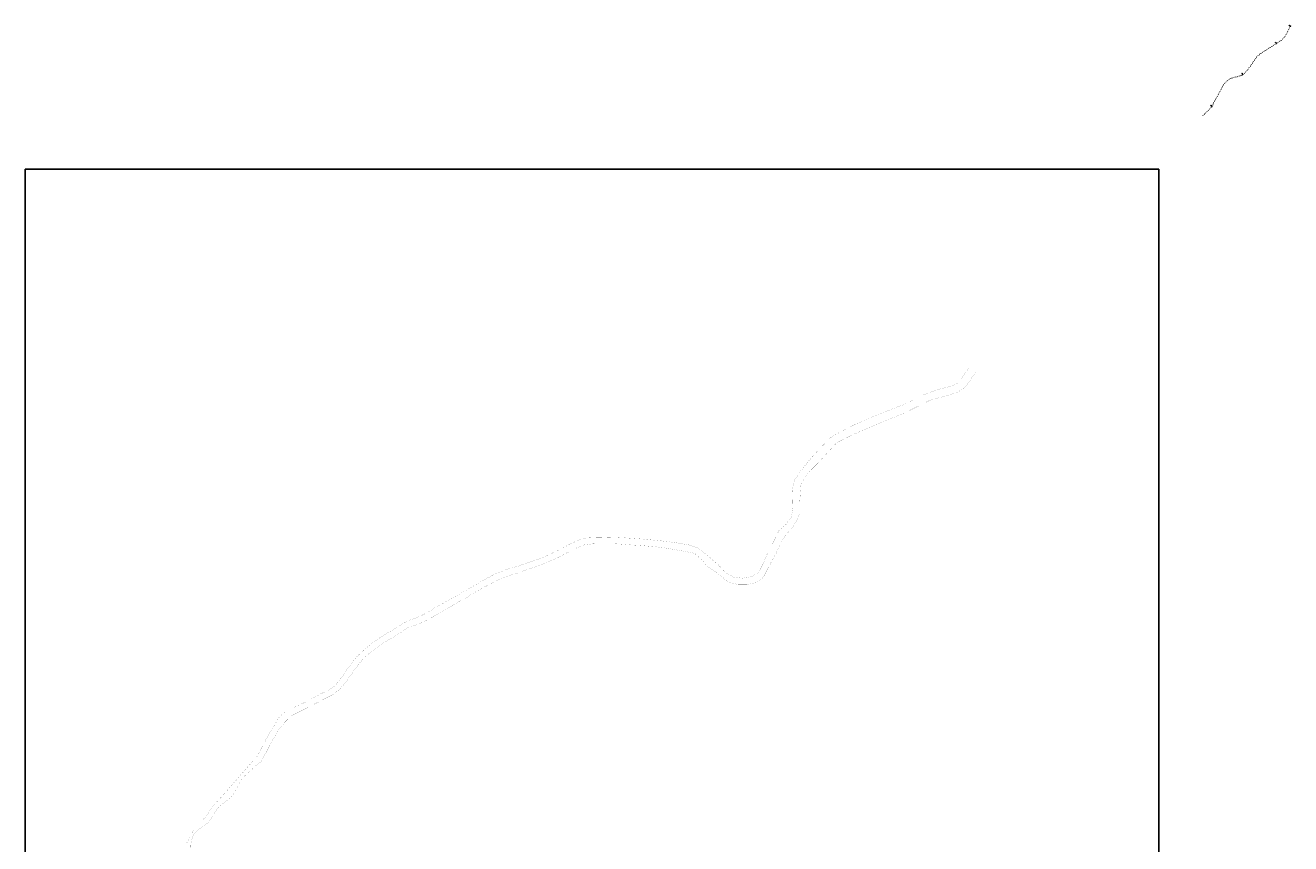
# Model space of a CAD drawing. Header units: millimetres. Extents: x 0 to 796729, y 0 to 9016813.
# Tile 17 of 17: x 768115 to 781699, y 9003092 to 9011872. Entities that reach past the tile are written whole.
import ezdxf

# ---------------------------------------------------------------- set-up
doc = ezdxf.new("R2010")
doc.units = ezdxf.units.MM
for name, color, linetype in [('Estacas', 7, 'Continuous'), ('Faja Marginal', 190, 'Continuous'), ('Leyenda', 7, 'Continuous'), ('Progresiva', 7, 'Continuous')]:
    doc.layers.add(name, color=color, linetype=linetype)
doc.styles.add('ROMANS', font='romans.shx', dxfattribs={"width": 0.75, "bigfont": 'bigfont.shx'})
picture_1 = doc.add_image_def('image1.ecw', size_in_pixel=(287180, 487828))

msp = doc.modelspace()

# ---------------------------------------------------------------- linework, layer by layer
at = {"layer": 'Estacas', "linetype": 'Continuous', "lineweight": 25}
for p, q in [((781660, 9011788), (781656.4, 9011789.8)), ((781669.2, 9011805.7), (781665.7, 9011807.6)), ((781678.4, 9011823.5), (781674.9, 9011825.3)), ((781687.7, 9011841.2), (781684.1, 9011843)), ((781696.9, 9011858.9), (781693.4, 9011860.8)), ((781699.1, 9011863), (781695.5, 9011864.9)), ((781513.9, 9011655.8), (781511.7, 9011659.2)), ((781530.7, 9011666.6), (781528.6, 9011670)), ((781547.6, 9011677.4), (781545.4, 9011680.8)), ((781564.4, 9011688.3), (781562.2, 9011691.6)), ((781581.2, 9011699.1), (781579, 9011702.4)), ((781598, 9011710), (781595.8, 9011713.3)), ((781614.1, 9011722.3), (781611.4, 9011725.3)), ((781628.4, 9011736.7), (781625.3, 9011739.3)), ((781640.6, 9011752.8), (781637.3, 9011754.9)), ((781650.7, 9011770.2), (781647.2, 9011772.1)), ((781324.2, 9011513), (781320.9, 9011515.3)), ((781336.1, 9011529), (781332.9, 9011531.4)), ((781349.2, 9011543.8), (781346.3, 9011546.6)), ((781363.6, 9011557.2), (781361.1, 9011560.3)), ((781379.5, 9011569.1), (781377.2, 9011572.4)), ((781396.2, 9011580.1), (781394, 9011583.4)), ((781413, 9011590.9), (781410.8, 9011594.2)), ((781429.8, 9011601.7), (781427.6, 9011605.1)), ((781446.6, 9011612.5), (781444.5, 9011615.9)), ((781463.5, 9011623.3), (781461.3, 9011626.7)), ((781480.3, 9011634.2), (781478.1, 9011637.5)), ((781497.1, 9011645), (781494.9, 9011648.3)), ((781230.6, 9011383.1), (781227.5, 9011385.5)), ((781242.6, 9011399.2), (781239.3, 9011401.6)), ((781254.2, 9011415.5), (781251, 9011417.8)), ((781265.9, 9011431.7), (781262.6, 9011434.1)), ((781277.5, 9011448), (781274.3, 9011450.3)), ((781289.2, 9011464.2), (781285.9, 9011466.6)), ((781300.9, 9011480.5), (781297.6, 9011482.8)), ((781312.5, 9011496.7), (781309.3, 9011499.1)), ((780992.6, 9011247.7), (780989.5, 9011250.3)), ((781006, 9011262.2), (781003.2, 9011265.1)), ((781020.9, 9011275.3), (781018.3, 9011278.4)), ((781036.9, 9011286.8), (781034.8, 9011290.2)), ((781054, 9011296.8), (781052.2, 9011300.4)), ((781072.1, 9011304.9), (781070.6, 9011308.6)), ((781090.9, 9011311.1), (781089.8, 9011315)), ((781110.2, 9011315.6), (781109.5, 9011319.6)), ((781129.9, 9011319.5), (781129, 9011323.4)), ((781149.3, 9011325.2), (781147.9, 9011329)), ((781168, 9011333), (781166.2, 9011336.6)), ((781185.6, 9011342.8), (781183.5, 9011346.2)), ((781202, 9011354.5), (781199.6, 9011357.7)), ((781217.1, 9011368), (781214.3, 9011370.9)), ((780913.5, 9011109.4), (780909.9, 9011111.2)), ((780922.9, 9011127), (780919.4, 9011128.9)), ((780932.4, 9011144.6), (780928.9, 9011146.5)), ((780941.9, 9011162.2), (780938.4, 9011164.1)), ((780951.4, 9011179.8), (780947.8, 9011181.7)), ((780960.8, 9011197.4), (780957.3, 9011199.3)), ((780970.3, 9011215), (780966.8, 9011217)), ((780980.7, 9011231.9), (780977.3, 9011234.1)), ((780831.5, 9010971.9), (780828.5, 9010974.6)), ((780844.6, 9010987.2), (780841.5, 9010989.6)), ((780856.1, 9011003.8), (780852.8, 9011005.9)), ((780866.1, 9011021.3), (780862.6, 9011023.2)), ((780875.6, 9011038.9), (780872.1, 9011040.8)), ((780885.1, 9011056.5), (780881.5, 9011058.4)), ((780894.5, 9011074.1), (780891, 9011076)), ((780904, 9011091.7), (780900.5, 9011093.6)), ((780758.3, 9010903.6), (780755.6, 9010906.5)), ((780773, 9010917.2), (780770.2, 9010920.1)), ((780787.6, 9010930.7), (780784.9, 9010933.7)), ((780802.3, 9010944.3), (780799.6, 9010947.3)), ((780817, 9010957.9), (780814.3, 9010960.8))]:
    msp.add_line(p, q, dxfattribs=at)
at = {"layer": 'Faja Marginal', "const_width": 0.8}
for points in [[(769840, 9003086), (769891, 9003176), (769928, 9003254), (770035, 9003362), (770151, 9003519), (770286, 9003667), (770417, 9003818), (770549, 9003969), (770592.7, 9004010.2), (770640.6, 9004097.3), (770686.2, 9004186.2), (770734.8, 9004273.5), (770787.4, 9004358.3), (770835.8, 9004445.7), (770910.3, 9004510.5), (770999.5, 9004554.8), (771090.4, 9004595.9), (771180, 9004639.9), (771265.9, 9004690), (771355.9, 9004733), (771438.7, 9004787), (771501.8, 9004864.3), (771559.1, 9004946.2), (771616.7, 9005027.4), (771680.3, 9005104.4), (771753.1, 9005171.7), (771829.7, 9005235.3), (771910.1, 9005294.4), (771994.8, 9005347.3), (772081.3, 9005396.8), (772163.6, 9005453.2), (772253, 9005495.2), (772346.9, 9005528.8), (772435.3, 9005574.9), (772519.7, 9005627.4), (772607.6, 9005674.5), (772694.7, 9005723.3), (772780.8, 9005773.9), (772867.2, 9005823.2), (772954, 9005872.1), (773040.5, 9005921.9), (773127.9, 9005970.4), (773218.9, 9006011), (773312.8, 9006043.5), (773408.8, 9006070.7), (773502.8, 9006104.2), (773597.6, 9006135.3), (773690.7, 9006171.4), (773781, 9006213.9), (773871.3, 9006256.1), (773958.4, 9006304.9), (774048.9, 9006346.2), (774144.2, 9006375.6), (774243.8, 9006380.4), (774343.7, 9006381.4), (774443.5, 9006379.3), (774543.2, 9006374), (774642.8, 9006367.2), (774742.4, 9006360.5), (774841.7, 9006350.5), (774941, 9006341), (775039.8, 9006329.5), (775138.6, 9006315.5), (775236.9, 9006297.7), (775331.3, 9006266.4), (775411.6, 9006207.2), (775486.9, 9006141.7), (775561.9, 9006075.8), (775629.4, 9006002.2), (775714.6, 9005952.7), (775813.3, 9005940.8), (775911.8, 9005956.1), (775989.5, 9006006.4), (776035, 9006095.4), (776073.8, 9006187.4), (776118.7, 9006275.6), (776164, 9006364.6), (776207, 9006454.6), (776282.3, 9006519), (776339.9, 9006600.1), (776355.7, 9006698.1), (776353.8, 9006798.1), (776350, 9006898), (776373.7, 9006992.9), (776427.6, 9007076.3), (776490.2, 9007154), (776552.6, 9007231.9), (776620.5, 9007305.2), (776689.6, 9007377.3), (776758.7, 9007449.5), (776845.1, 9007498.5), (776933.5, 9007545), (777022.3, 9007590.6), (777114.3, 9007629.6), (777206.1, 9007668.9), (777298.5, 9007706.6), (777391.5, 9007743), (777484.4, 9007779.6), (777577.2, 9007816.3), (777665.4, 9007862.9), (777754.4, 9007907.5), (777848, 9007941.7), (777943.2, 9007971.7), (778039.5, 9007997.8), (778131.1, 9008032.8), (778186.8, 9008115.7), (778243.4, 9008198)], [(778315.5, 9008143.7), (778256.8, 9008062.9), (778199.5, 9007981.1), (778114.2, 9007931.4), (778018.8, 9007901.6), (777922.3, 9007875.7), (777826.1, 9007848.8), (777737.4, 9007804), (777647.7, 9007759.8), (777557.9, 9007716), (777466.4, 9007676), (777373.3, 9007639.6), (777280.3, 9007603), (777188.5, 9007563.6), (777096.6, 9007524.3), (777005.6, 9007482.9), (776915.6, 9007439.4), (776827, 9007394), (776758.9, 9007320.9), (776690.8, 9007247.7), (776622.7, 9007174.6), (776552.4, 9007104), (776488.1, 9007027.4), (776441.5, 9006942.1), (776434.3, 9006842.6), (776427.7, 9006743), (776428.4, 9006643.2), (776394.9, 9006549.8), (776336.5, 9006469.6), (776270.1, 9006396.4), (776220.9, 9006309.5), (776180.4, 9006218.2), (776132.4, 9006131.3), (776085.2, 9006043.2), (776041, 9005953.7), (775963.4, 9005892.3), (775866, 9005873.1), (775766.1, 9005873), (775669.1, 9005895.5), (775592, 9005955.2), (775516.4, 9006016.1), (775433.8, 9006071.9), (775372.9, 9006141.9), (775299.1, 9006207.6), (775201.7, 9006226.8), (775103.6, 9006244.3), (775005.4, 9006261.9), (774906.4, 9006275), (774806.9, 9006283.9), (774707.4, 9006292.2), (774607.9, 9006298.1), (774508.4, 9006306.1), (774408.8, 9006311.7), (774309.1, 9006311.7), (774209.3, 9006309.2), (774110.4, 9006297.6), (774018.8, 9006258.9), (773930.1, 9006213.7), (773842.6, 9006165.8), (773752.5, 9006124.9), (773659.3, 9006089.6), (773565.9, 9006054.2), (773472.1, 9006021), (773377.5, 9005988.8), (773282.5, 9005959.2), (773191.4, 9005923.1), (773103.2, 9005876.5), (773015, 9005829.9), (772927.9, 9005781), (772843.9, 9005727.6), (772755.4, 9005681.8), (772669.7, 9005630.7), (772584.4, 9005579.7), (772498.7, 9005528.9), (772410.2, 9005482.7), (772319.8, 9005440.5), (772224.3, 9005412.7), (772142.2, 9005356.6), (772057.7, 9005303.7), (771970.7, 9005255.1), (771890.3, 9005195.9), (771810.6, 9005135.9), (771736.2, 9005069.6), (771673.9, 9004991.7), (771557.7, 9004829.3), (771494.4, 9004752.4), (771416.5, 9004690.9), (771327, 9004646.5), (771238.8, 9004600.4), (771149.9, 9004554.7), (771060.6, 9004510), (770971.6, 9004464.8), (770901.6, 9004397), (770838.9, 9004321), (770788.6, 9004234.9), (770739.5, 9004147.8), (770694.3, 9004058.7), (770644, 9003973.1), (770592, 9003930), (770447, 9003798), (770346, 9003613), (770188, 9003480), (770076, 9003316), (769954, 9003233), (769915, 9003178), (769893, 9003097), (769885, 9002855)]]:
    msp.add_lwpolyline(points, dxfattribs=at)
at = {"layer": 'Faja Marginal', "color": 190, "lineweight": 13, "const_width": 0.1}
for points in [[(769840, 9003086), (769891, 9003176), (769928, 9003254), (770035, 9003362), (770151, 9003519), (770286, 9003667), (770417, 9003818), (770549, 9003969), (770592.7, 9004010.2), (770640.6, 9004097.3), (770686.2, 9004186.2), (770734.8, 9004273.5), (770787.4, 9004358.3), (770835.8, 9004445.7), (770910.3, 9004510.5), (770999.5, 9004554.8), (771090.4, 9004595.9), (771180, 9004639.9), (771265.9, 9004690), (771355.9, 9004733), (771438.7, 9004787), (771501.8, 9004864.3), (771559.1, 9004946.2), (771616.7, 9005027.4), (771680.3, 9005104.4), (771753.1, 9005171.7), (771829.7, 9005235.3), (771910.1, 9005294.4), (771994.8, 9005347.3), (772081.3, 9005396.8), (772163.6, 9005453.2), (772253, 9005495.2), (772346.9, 9005528.8), (772435.3, 9005574.9), (772519.7, 9005627.4), (772607.6, 9005674.5), (772694.7, 9005723.3), (772780.8, 9005773.9), (772867.2, 9005823.2), (772954, 9005872.1), (773040.5, 9005921.9), (773127.9, 9005970.4), (773218.9, 9006011), (773312.8, 9006043.5), (773408.8, 9006070.7), (773502.8, 9006104.2), (773597.6, 9006135.3), (773690.7, 9006171.4), (773781, 9006213.9), (773871.3, 9006256.1), (773958.4, 9006304.9), (774048.9, 9006346.2), (774144.2, 9006375.6), (774243.8, 9006380.4), (774343.7, 9006381.4), (774443.5, 9006379.3), (774543.2, 9006374), (774642.8, 9006367.2), (774742.4, 9006360.5), (774841.7, 9006350.5), (774941, 9006341), (775039.8, 9006329.5), (775138.6, 9006315.5), (775236.9, 9006297.7), (775331.3, 9006266.4), (775411.6, 9006207.2), (775486.9, 9006141.7), (775561.9, 9006075.8), (775629.4, 9006002.2), (775714.6, 9005952.7), (775813.3, 9005940.8), (775911.8, 9005956.1), (775989.5, 9006006.4), (776035, 9006095.4), (776073.8, 9006187.4), (776118.7, 9006275.6), (776164, 9006364.6), (776207, 9006454.6), (776282.3, 9006519), (776339.9, 9006600.1), (776355.7, 9006698.1), (776353.8, 9006798.1), (776350, 9006898), (776373.7, 9006992.9), (776427.6, 9007076.3), (776490.2, 9007154), (776552.6, 9007231.9), (776620.5, 9007305.2), (776689.6, 9007377.3), (776758.7, 9007449.5), (776845.1, 9007498.5), (776933.5, 9007545), (777022.3, 9007590.6), (777114.3, 9007629.6), (777206.1, 9007668.9), (777298.5, 9007706.6), (777391.5, 9007743), (777484.4, 9007779.6), (777577.2, 9007816.3), (777665.4, 9007862.9), (777754.4, 9007907.5), (777848, 9007941.7), (777943.2, 9007971.7), (778039.5, 9007997.8), (778131.1, 9008032.8), (778186.8, 9008115.7), (778243.4, 9008198)], [(778315.5, 9008143.7), (778256.8, 9008062.9), (778199.5, 9007981.1), (778114.2, 9007931.4), (778018.8, 9007901.6), (777922.3, 9007875.7), (777826.1, 9007848.8), (777737.4, 9007804), (777647.7, 9007759.8), (777557.9, 9007716), (777466.4, 9007676), (777373.3, 9007639.6), (777280.3, 9007603), (777188.5, 9007563.6), (777096.6, 9007524.3), (777005.6, 9007482.9), (776915.6, 9007439.4), (776827, 9007394), (776758.9, 9007320.9), (776690.8, 9007247.7), (776622.7, 9007174.6), (776552.4, 9007104), (776488.1, 9007027.4), (776441.5, 9006942.1), (776434.3, 9006842.6), (776427.7, 9006743), (776428.4, 9006643.2), (776394.9, 9006549.8), (776336.5, 9006469.6), (776270.1, 9006396.4), (776220.9, 9006309.5), (776180.4, 9006218.2), (776132.4, 9006131.3), (776085.2, 9006043.2), (776041, 9005953.7), (775963.4, 9005892.3), (775866, 9005873.1), (775766.1, 9005873), (775669.1, 9005895.5), (775592, 9005955.2), (775516.4, 9006016.1), (775433.8, 9006071.9), (775372.9, 9006141.9), (775299.1, 9006207.6), (775201.7, 9006226.8), (775103.6, 9006244.3), (775005.4, 9006261.9), (774906.4, 9006275), (774806.9, 9006283.9), (774707.4, 9006292.2), (774607.9, 9006298.1), (774508.4, 9006306.1), (774408.8, 9006311.7), (774309.1, 9006311.7), (774209.3, 9006309.2), (774110.4, 9006297.6), (774018.8, 9006258.9), (773930.1, 9006213.7), (773842.6, 9006165.8), (773752.5, 9006124.9), (773659.3, 9006089.6), (773565.9, 9006054.2), (773472.1, 9006021), (773377.5, 9005988.8), (773282.5, 9005959.2), (773191.4, 9005923.1), (773103.2, 9005876.5), (773015, 9005829.9), (772927.9, 9005781), (772843.9, 9005727.6), (772755.4, 9005681.8), (772669.7, 9005630.7), (772584.4, 9005579.7), (772498.7, 9005528.9), (772410.2, 9005482.7), (772319.8, 9005440.5), (772224.3, 9005412.7), (772142.2, 9005356.6), (772057.7, 9005303.7), (771970.7, 9005255.1), (771890.3, 9005195.9), (771810.6, 9005135.9), (771736.2, 9005069.6), (771673.9, 9004991.7), (771557.7, 9004829.3), (771494.4, 9004752.4), (771416.5, 9004690.9), (771327, 9004646.5), (771238.8, 9004600.4), (771149.9, 9004554.7), (771060.6, 9004510), (770971.6, 9004464.8), (770901.6, 9004397), (770838.9, 9004321), (770788.6, 9004234.9), (770739.5, 9004147.8), (770694.3, 9004058.7), (770644, 9003973.1), (770592, 9003930), (770447, 9003798), (770346, 9003613), (770188, 9003480), (770076, 9003316), (769954, 9003233), (769915, 9003178), (769893, 9003097), (769885, 9002855)]]:
    msp.add_lwpolyline(points, dxfattribs=at)

# ---------------------------------------------------------------- texts
at = {"layer": 'Progresiva', "color": 7, "lineweight": 13, "style": 'ROMANS', "width": 0.75}
for s, rotation, p in [('31+245', 332.49403, (781681.9, 9011868.3)), ('31+000', 302.75552, (781535.3, 9011690.5)), ('30+500', 301.5028, (781173.6, 9011356.1)), ('30+000', 326.99171, (780839.6, 9011010.6))]:
    msp.add_text(s, height=4, rotation=rotation, dxfattribs=at).set_placement(p)

# ---------------------------------------------------------------- pictures from other files: only their frames are drawn
at = {"layer": 'Leyenda'}
image = msp.add_image(picture_1, insert=(768115, 8989659.6), size_in_units=(12167.6, 20668.9), dxfattribs=at)
image.dxf.flags = 7

doc.saveas('drawing.dxf')
